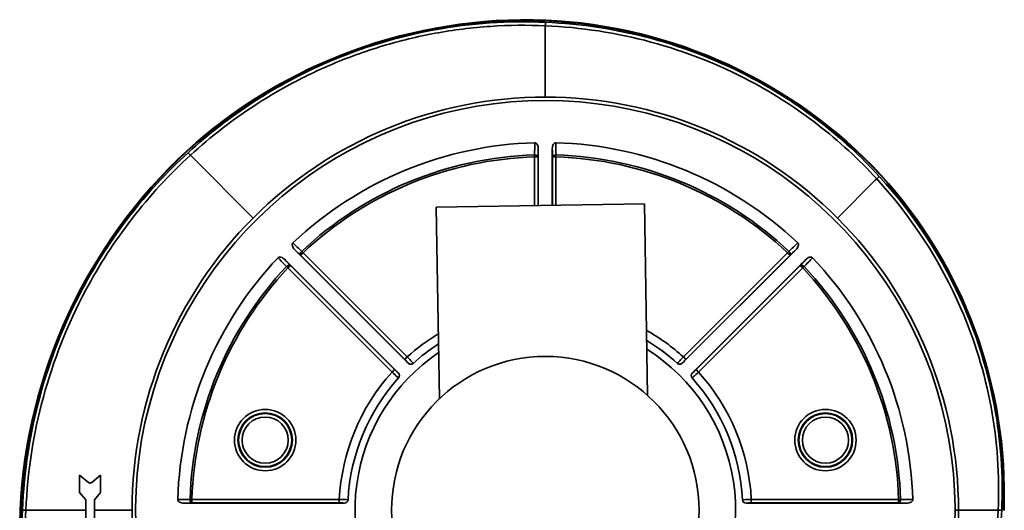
# Model space of a CAD drawing. Header units: millimetres. Extents: x 344 to 916, y 121 to 770.
# Tile 3 of 3: x 344 to 907, y 489 to 770. Entities that reach past the tile are written whole.
import ezdxf

# ---------------------------------------------------------------- set-up
doc = ezdxf.new("R2010")
doc.units = ezdxf.units.MM
doc.header["$LTSCALE"] = 3
doc.layers.add('Krawędzie widoczne(ISO)', color=7, linetype='Continuous', lineweight=35, true_color=0x262659)
doc.layers.add('Widoczne krawędzie styczne(ISO)', color=7, linetype='Continuous', lineweight=35, true_color=0x1a1a3e)

msp = doc.modelspace()

# ---------------------------------------------------------------- linework, layer by layer
at = {"layer": 'Krawędzie widoczne(ISO)'}
for p, q in [((640.6, 695.87), (640.6, 663.42)), ((648.6, 663.54), (648.6, 695.87)), ((582.33, 662.48), (701.28, 664.39)), ((703.04, 554.99), (701.28, 664.39)), ((584.09, 553.07), (582.33, 662.48)), ((584.09, 553.07), (582.33, 662.48)), ((582.33, 662.48), (582.33, 662.48)), ((566.35, 573.37), (501.48, 638.24)), ((787.73, 638.24), (722.86, 573.37)), ((495.82, 632.58), (560.69, 567.71)), ((728.52, 567.71), (793.39, 632.58)), ((383.64, 505.26), (378.6, 509.46)), ((378.6, 509.46), (378.6, 499.46)), ((390.6, 509.46), (385.56, 505.26)), ((390.6, 499.46), (390.6, 509.46)), ((378.6, 499.46), (382.1, 495.26)), ((382.1, 495.26), (382.1, 484.23)), ((387.1, 495.26), (390.6, 499.46)), ((387.1, 484.23), (387.1, 495.26)), ((529.94, 493.46), (438.19, 493.46)), ((851.02, 493.46), (759.27, 493.46))]:
    msp.add_line(p, q, dxfattribs=at)
msp.add_circle((644.6, 489.46), 87.8, dxfattribs=at)
for centre, radius, start, end in [((634.29, 479.64), 290, 87.9374, 132.1618), ((634.29, 479.64), 289.64, 87.9378, 132.1613), ((631.8, 489.75), 279.64, 43.0796, 87.3532), ((631.8, 489.75), 280, 43.0791, 87.3536), ((644.6, 489.46), 234, 299.4361, 240.5639), ((644.6, 489.46), 210, 91.6303, 133.3697), ((644.6, 489.46), 210, 46.6303, 88.3697), ((644.26, 475.23), 300, 133.0076, 177.2569), ((644.26, 475.23), 299.64, 133.0081, 177.2565), ((635.77, 498.73), 270.64, 358.0131, 42.2649), ((635.77, 498.73), 271, 358.0125, 42.2655), ((644.6, 489.46), 210, 136.6303, 178.3697), ((644.6, 489.46), 210, 1.6303, 43.3697), ((644.6, 489.46), 112.83, 47.9947, 59.1037), ((644.6, 489.46), 108.69, 124.102, 220.3592), ((644.6, 489.46), 112.83, 122.738, 132.0053), ((644.6, 489.46), 108.69, 319.6409, 57.7397), ((644.6, 489.46), 112.83, 137.9947, 177.0053), ((644.6, 489.46), 112.83, 2.9947, 42.0053), ((384.6, 506.41), 1.5, 230.1944, 309.8056), ((655.4, 478.1), 311, 177.8843, 222.094), ((655.4, 478.1), 310.64, 177.8847, 222.0935)]:
    msp.add_arc(centre, radius, start, end, dxfattribs=at)
for centre, major_axis, start_param, end_param in [((567.76, 574.78), (0.05, 2), 2.382905, 3.900278), ((721.44, 574.78), (-0.05, 2), 2.382907, 3.900281), ((559.28, 566.3), (-2, -0.05), 2.382907, 3.900281), ((729.93, 566.3), (-2, 0.05), 5.524497, 7.041871), ((529.93, 495.46), (-1.38, 1.45), 2.382905, 3.900278), ((759.27, 495.46), (1.38, 1.45), 2.382907, 3.900281)]:
    msp.add_ellipse(centre, major_axis=major_axis, ratio=0.998843, start_param=start_param, end_param=end_param, dxfattribs=at)
for points, knots in [([(640.6, 695.87), (640.6, 696.32), (640.56, 696.77), (640.38, 697.58), (640.24, 697.99), (639.86, 698.67), (639.66, 698.91), (639.32, 699.17), (639.19, 699.25), (638.91, 699.35), (638.77, 699.38), (638.63, 699.37)], [0, 0, 0, 0, 0.1341523, 0.1341523, 0.2487793, 0.2487793, 0.339235, 0.339235, 0.3880952, 0.3880952, 0.4344629, 0.4344629, 0.4344629, 0.4344629]), ([(650.58, 699.37), (650.44, 699.38), (650.3, 699.35), (650.02, 699.25), (649.89, 699.17), (649.55, 698.91), (649.35, 698.67), (648.97, 697.99), (648.83, 697.58), (648.65, 696.77), (648.6, 696.32), (648.6, 695.87)], [0, 0, 0, 0, 0.042707, 0.042707, 0.0877101, 0.0877101, 0.1710244, 0.1710244, 0.2766008, 0.2766008, 0.400163, 0.400163, 0.400163, 0.400163]), ([(500.4, 642.11), (500.29, 642.02), (500.21, 641.9), (500.09, 641.63), (500.05, 641.49), (500, 641.06), (500.03, 640.75), (500.22, 640.05), (500.39, 639.67), (500.87, 638.92), (501.16, 638.56), (501.48, 638.24)], [0, 0, 0, 0, 0.0427038, 0.0427038, 0.0877033, 0.0877033, 0.1710217, 0.1710217, 0.2649876, 0.2649876, 0.3584297, 0.3584297, 0.3584297, 0.3584297]), ([(787.73, 638.24), (788.05, 638.56), (788.34, 638.92), (788.78, 639.61), (788.98, 640), (789.18, 640.75), (789.21, 641.06), (789.16, 641.49), (789.12, 641.63), (789, 641.9), (788.92, 642.02), (788.81, 642.11)], [0, 0, 0, 0, 0.1341525, 0.1341525, 0.2487645, 0.2487645, 0.3392061, 0.3392061, 0.3880523, 0.3880523, 0.434407, 0.434407, 0.434407, 0.434407]), ([(495.82, 632.58), (495.5, 632.9), (495.15, 633.19), (494.45, 633.63), (494.06, 633.83), (493.31, 634.04), (493, 634.06), (492.57, 634.01), (492.43, 633.97), (492.16, 633.85), (492.05, 633.77), (491.95, 633.66)], [0, 0, 0, 0, 0.1341525, 0.1341525, 0.2487645, 0.2487645, 0.3392061, 0.3392061, 0.3880523, 0.3880523, 0.434407, 0.434407, 0.434407, 0.434407]), ([(797.26, 633.66), (797.16, 633.77), (797.05, 633.85), (796.78, 633.97), (796.64, 634.01), (796.21, 634.06), (795.9, 634.04), (795.19, 633.84), (794.82, 633.67), (794.06, 633.19), (793.7, 632.9), (793.39, 632.58)], [0, 0, 0, 0, 0.0427038, 0.0427038, 0.0877033, 0.0877033, 0.1710217, 0.1710217, 0.2649876, 0.2649876, 0.3584297, 0.3584297, 0.3584297, 0.3584297]), ([(434.69, 495.43), (434.69, 495.29), (434.71, 495.15), (434.81, 494.88), (434.89, 494.75), (435.15, 494.41), (435.39, 494.21), (436.03, 493.84), (436.42, 493.7), (437.29, 493.51), (437.75, 493.46), (438.19, 493.46)], [0, 0, 0, 0, 0.0427052, 0.0427052, 0.0877063, 0.0877063, 0.1710229, 0.1710229, 0.2649882, 0.2649882, 0.3584286, 0.3584286, 0.3584286, 0.3584286]), ([(851.02, 493.46), (851.46, 493.46), (851.92, 493.51), (852.79, 493.7), (853.18, 493.84), (853.82, 494.21), (854.06, 494.41), (854.32, 494.75), (854.4, 494.88), (854.5, 495.15), (854.52, 495.29), (854.52, 495.43)], [0, 0, 0, 0, 0.1341524, 0.1341524, 0.2690606, 0.2690606, 0.3886793, 0.3886793, 0.4532874, 0.4532874, 0.5145998, 0.5145998, 0.5145998, 0.5145998])]:
    msp.add_open_spline(points, degree=3, knots=knots, dxfattribs=at)
at = {"layer": 'Widoczne krawędzie styczne(ISO)'}
for p, q in [((644.71, 769.09), (644.73, 769.45)), ((644.6, 725.46), (644.6, 764.68)), ((439.88, 694.34), (439.63, 694.61)), ((440.54, 693.65), (441.89, 692.18)), ((442.64, 691.42), (441.89, 692.18)), ((638.47, 692.37), (638.5, 691.26)), ((650.71, 691.26), (650.74, 692.37)), ((477.73, 656.33), (442.64, 691.42)), ((638.5, 691.26), (638.5, 663.38)), ((638.5, 691.26), (640.5, 691.26)), ((640.5, 663.41), (640.5, 691.26)), ((648.71, 691.26), (648.71, 663.55)), ((648.71, 691.26), (650.71, 691.26)), ((650.71, 663.58), (650.71, 691.26)), ((836.05, 680.75), (836.32, 681)), ((811.48, 656.33), (833.09, 677.94)), ((833.09, 677.94), (833.89, 678.74)), ((835.36, 680.09), (833.89, 678.74)), ((504.81, 635.06), (506.23, 636.47)), ((506.23, 636.47), (505.47, 637.28)), ((565.72, 576.98), (506.23, 636.47)), ((782.98, 636.47), (723.49, 576.98)), ((783.74, 637.28), (782.98, 636.47)), ((782.98, 636.47), (784.4, 635.06)), ((504.81, 635.06), (564.3, 575.57)), ((724.91, 575.57), (784.4, 635.06)), ((496.78, 628.6), (497.59, 627.84)), ((497.59, 627.84), (499, 629.25)), ((497.59, 627.84), (557.08, 568.35)), ((558.5, 569.76), (499, 629.25)), ((790.2, 629.25), (730.71, 569.76)), ((732.13, 568.35), (791.62, 627.84)), ((790.2, 629.25), (791.62, 627.84)), ((791.62, 627.84), (792.43, 628.6)), ((564.3, 575.57), (565.72, 576.98)), ((724.91, 575.57), (723.49, 576.98)), ((558.5, 569.76), (557.08, 568.35)), ((566.35, 573.38), (566.35, 573.37)), ((569.1, 573.3), (569.1, 573.3)), ((720.11, 573.3), (720.11, 573.3)), ((722.86, 573.37), (722.86, 573.38)), ((730.71, 569.76), (732.13, 568.35)), ((560.69, 567.71), (560.69, 567.71)), ((560.76, 564.96), (560.77, 564.96)), ((728.44, 564.96), (728.45, 564.96)), ((728.52, 567.71), (728.52, 567.71)), ((442.8, 495.56), (441.69, 495.6)), ((526.93, 495.56), (442.8, 495.56)), ((442.8, 493.56), (442.8, 495.56)), ((526.93, 493.56), (526.93, 495.56)), ((531.93, 495.35), (531.93, 495.36)), ((757.28, 495.36), (757.28, 495.35)), ((846.41, 495.56), (762.27, 495.56)), ((762.27, 493.56), (762.27, 495.56)), ((847.52, 495.6), (846.41, 495.56)), ((846.41, 495.56), (846.41, 493.56)), ((344.97, 489.57), (344.61, 489.58)), ((408.6, 489.46), (387.1, 489.46)), ((442.8, 493.56), (526.93, 493.56)), ((529.93, 493.46), (529.94, 493.46)), ((759.27, 493.46), (759.28, 493.46)), ((762.27, 493.56), (846.41, 493.56)), ((880.6, 489.46), (885.88, 489.46)), ((885.88, 489.46), (901.87, 489.46)), ((901.87, 489.46), (903.29, 489.46)), ((905.29, 489.37), (903.29, 489.46))]:
    msp.add_line(p, q, dxfattribs=at)
for centre, radius in [((484.6, 529.46), 17.53), ((804.6, 529.46), 17.53), ((484.6, 529.46), 15.54), ((484.6, 529.46), 15.16), ((484.6, 529.46), 13.17), ((804.6, 529.46), 15.54), ((804.6, 529.46), 15.16), ((804.6, 529.46), 13.17)]:
    msp.add_circle(centre, radius, dxfattribs=at)
for radius, start, end in [(236, 90, 135), (236, 45, 90), (203, 91.7331, 133.2669), (203, 46.7331, 88.2669), (201.89, 91.7331, 133.2669), (201.89, 46.7331, 88.2669), (236, 135, 180), (236, 0, 45), (203, 136.7331, 178.2669), (201.89, 136.7331, 178.2669), (201.89, 1.7331, 43.2669), (203, 1.7331, 43.2669), (117.83, 47.9705, 60.6011), (117.83, 121.2405, 132.0295), (112.83, 47.9976, 59.1056), (112.83, 122.736, 132.0024), (117.83, 137.9705, 177.0295), (117.83, 2.9705, 42.0295), (112.83, 137.9976, 177.0024), (112.83, 2.9976, 42.0024), (236, 180, 225)]:
    msp.add_arc((644.6, 489.46), radius, start, end, dxfattribs=at)
for centre, major_axis, ratio, start_param, end_param in [((638.5, 691.26), (2, -0.05), 0.55415, 0.041938, 1.600462), ((650.71, 691.26), (-2, -0.05), 0.55415, 4.682724, 6.241247), ((506.23, 636.47), (-1.38, -1.45), 0.55415, 4.682724, 6.241247), ((782.98, 636.47), (1.38, -1.45), 0.55415, 0.041938, 1.600462), ((497.59, 627.84), (1.45, 1.38), 0.55415, 0.041938, 1.600462), ((791.62, 627.84), (-1.45, 1.38), 0.55415, 4.682724, 6.241247), ((564.23, 575.5), (-2.12, 2.12), 0.034873, 3.174666, 4.710556), ((724.98, 575.5), (2.12, 2.12), 0.034873, 1.572629, 3.108519), ((558.57, 569.84), (-2.12, 2.12), 0.034873, 1.572629, 3.108519), ((567.76, 574.79), (2, -0.05), 0.998843, 3.953727, 5.471051), ((721.44, 574.79), (-2, -0.05), 0.998843, 0.812135, 2.329458), ((730.64, 569.84), (2.12, 2.12), 0.034873, 3.174666, 4.710556), ((559.27, 566.3), (0.05, -2), 0.998843, 0.812135, 2.329458), ((729.94, 566.3), (-0.05, -2), 0.998843, 3.953727, 5.471051), ((442.8, 495.56), (0.05, -2), 0.55415, 4.682724, 6.241247), ((529.93, 495.46), (1.45, 1.38), 0.998843, 3.953727, 5.471051), ((759.28, 495.46), (-1.45, 1.38), 0.998843, 0.812135, 2.329458), ((846.41, 495.56), (-0.05, -2), 0.55415, 0.041938, 1.600462), ((526.93, 493.46), (-3, 0), 0.034873, 3.174666, 4.710556), ((762.28, 493.46), (3, 0), 0.034873, 1.572629, 3.108519), ((880.6, 489.46), (-2, 0), 0.000083, 4.712389, 6.283185)]:
    msp.add_ellipse(centre, major_axis=major_axis, ratio=ratio, start_param=start_param, end_param=end_param, dxfattribs=at)
for points, knots in [([(644.69, 768.14), (623.48, 769.12), (580.81, 766.19), (524.57, 749.1), (477.58, 723.96), (452.29, 704.4), (440.54, 693.65)], [0.000459, 0.000459, 0.000459, 0.000459, 6.372167, 12.744333, 17.523458, 22.302583, 22.302583, 22.302583, 22.302583]), ([(441.89, 692.18), (453.56, 702.86), (466.12, 712.56), (479.4, 721.16), (484.04, 724.17), (488.78, 727.05), (493.6, 729.78), (502.54, 734.86), (511.76, 739.44), (521.2, 743.52), (531.18, 747.82), (541.4, 751.54), (551.8, 754.66), (561.6, 757.6), (571.56, 760), (581.62, 761.85), (592.14, 763.78), (602.78, 765.12), (613.47, 765.83), (623.83, 766.52), (634.23, 766.62), (644.6, 766.15)], [-22.302583, -22.302583, -22.302583, -22.302583, -17.523458, -17.523458, -17.523458, -15.850299, -15.850299, -15.850299, -12.744333, -12.744333, -12.744333, -9.462144, -9.462144, -9.462144, -6.372167, -6.372167, -6.372167, -3.138019, -3.138019, -3.138019, 0, 0, 0, 0]), ([(644.6, 766.15), (644.6, 766.17), (644.62, 766.46), (644.64, 766.92), (644.65, 767.26), (644.67, 767.7), (644.69, 768.14)], [0, 0, 0, 0, 0.571429, 0.571429, 0.571429, 1, 1, 1, 1]), ([(644.6, 766.15), (664.97, 765.3), (705.51, 759.1), (757.98, 738.43), (800.95, 710.74), (823.56, 690), (833.89, 678.74)], [-21.552795, -21.552795, -21.552795, -21.552795, -15.394951, -9.23697, -4.618485, 0, 0, 0, 0]), ([(644.6, 764.68), (644.6, 764.7), (644.6, 764.72), (644.6, 764.73), (644.6, 764.78), (644.6, 764.83), (644.6, 764.89), (644.6, 765.3), (644.6, 765.73), (644.6, 766.15)], [0.4935452, 0.4935452, 0.4935452, 0.4935452, 0.5013275, 0.5013275, 0.5013275, 0.5468959, 0.5468959, 0.5468959, 0.9101414, 0.9101414, 0.9101414, 0.9101414]), ([(835.36, 680.09), (824.95, 691.43), (802.18, 712.33), (758.88, 740.22), (706.03, 761.04), (665.2, 767.29), (644.69, 768.14)], [0, 0, 0, 0, 4.618485, 9.23697, 15.394951, 21.552336, 21.552336, 21.552336, 21.552336]), ([(440.54, 693.65), (428.37, 682.52), (405.95, 658.16), (376, 611.83), (353.62, 555.24), (346.86, 511.51), (345.92, 489.55)], [0, 0, 0, 0, 4.947273, 9.894547, 16.490912, 23.086721, 23.086721, 23.086721, 23.086721]), ([(347.92, 489.46), (348.85, 511.28), (355.57, 554.71), (377.79, 610.92), (407.54, 656.93), (429.8, 681.12), (441.89, 692.18)], [-23.087149, -23.087149, -23.087149, -23.087149, -16.490912, -9.894547, -4.947273, 0, 0, 0, 0]), ([(833.89, 678.74), (853.88, 656.96), (881.12, 615.09), (901.38, 548.7), (904.16, 509.14), (903.29, 489.46)], [-20.846583, -20.846583, -20.846583, -20.846583, -11.912333, -5.956167, 0, 0, 0, 0]), ([(905.29, 489.37), (906.17, 509.2), (903.37, 549.07), (882.95, 615.96), (855.5, 658.15), (835.36, 680.09)], [0, 0, 0, 0, 5.956167, 11.912333, 20.846583, 20.846583, 20.846583, 20.846583]), ([(569.1, 573.3), (569.09, 573.35), (568.82, 573.66), (568.35, 574.18), (567.72, 574.87), (566.73, 575.93), (565.72, 576.98)], [0, 0, 0, 0, 0.1975419, 0.1975419, 0.1975419, 0.460931, 0.460931, 0.460931, 0.460931]), ([(723.49, 576.98), (722.73, 576.19), (721.98, 575.39), (721.39, 574.76), (720.61, 573.91), (720.12, 573.36), (720.11, 573.3)], [0, 0, 0, 0, 0.1975419, 0.1975419, 0.1975419, 0.460931, 0.460931, 0.460931, 0.460931]), ([(557.08, 568.35), (558.14, 567.33), (559.19, 566.34), (559.88, 565.71), (560.4, 565.24), (560.71, 564.97), (560.76, 564.96)], [0, 0, 0, 0, 0.2633891, 0.2633891, 0.2633891, 0.460931, 0.460931, 0.460931, 0.460931]), ([(728.45, 564.96), (728.49, 564.97), (728.81, 565.24), (729.33, 565.71), (730.01, 566.34), (731.07, 567.33), (732.13, 568.35)], [0, 0, 0, 0, 0.1975419, 0.1975419, 0.1975419, 0.460931, 0.460931, 0.460931, 0.460931]), ([(531.93, 495.36), (531.89, 495.38), (531.48, 495.41), (530.78, 495.44), (529.85, 495.49), (528.4, 495.53), (526.93, 495.56)], [0, 0, 0, 0, 0.1975418, 0.1975418, 0.1975418, 0.460931, 0.460931, 0.460931, 0.460931]), ([(762.27, 495.56), (761.18, 495.54), (760.08, 495.51), (759.22, 495.48), (758.06, 495.43), (757.33, 495.39), (757.28, 495.36)], [0, 0, 0, 0, 0.1975419, 0.1975419, 0.1975419, 0.460931, 0.460931, 0.460931, 0.460931]), ([(345.92, 489.55), (345.11, 472.49), (346.44, 438.22), (358.3, 382.32), (383.22, 324.41), (410.2, 287.36), (425.56, 270.54)], [0.000428, 0.000428, 0.000428, 0.000428, 5.124746, 10.249491, 17.082485, 23.91548, 23.91548, 23.91548, 23.91548]), ([(347.92, 489.46), (347.9, 489.46), (347.6, 489.47), (347.14, 489.49), (346.8, 489.51), (346.36, 489.53), (345.92, 489.55)], [0, 0, 0, 0, 0.571429, 0.571429, 0.571429, 1, 1, 1, 1]), ([(427.04, 271.89), (411.78, 288.6), (384.97, 325.41), (360.22, 382.93), (348.44, 438.47), (347.12, 472.51), (347.92, 489.46)], [-23.91548, -23.91548, -23.91548, -23.91548, -17.082485, -10.249491, -5.124746, 0, 0, 0, 0]), ([(349.44, 489.46), (349.38, 489.46), (349.35, 489.46), (349.33, 489.46), (349.28, 489.46), (349.24, 489.46), (349.19, 489.46), (348.77, 489.46), (348.34, 489.46), (347.92, 489.46)], [0.573237, 0.573237, 0.573237, 0.573237, 0.5848272, 0.5848272, 0.5848272, 0.6198417, 0.6198417, 0.6198417, 0.9251877, 0.9251877, 0.9251877, 0.9251877]), ([(382.1, 489.46), (378.77, 489.46), (375.44, 489.46), (372.1, 489.46), (369.84, 489.46), (367.59, 489.46), (365.33, 489.46), (363.24, 489.46), (361.16, 489.46), (359.23, 489.46), (358.07, 489.46), (356.96, 489.46), (355.95, 489.46), (354.49, 489.46), (353.22, 489.46), (352.19, 489.46), (351.31, 489.46), (350.61, 489.46), (350.13, 489.46), (349.8, 489.46), (349.57, 489.46), (349.44, 489.46)], [0.2386133, 0.2386133, 0.2386133, 0.2386133, 0.3223509, 0.3223509, 0.3223509, 0.3790807, 0.3790807, 0.3790807, 0.4314496, 0.4314496, 0.4314496, 0.4629989, 0.4629989, 0.4629989, 0.5081403, 0.5081403, 0.5081403, 0.5469023, 0.5469023, 0.5469023, 0.573237, 0.573237, 0.573237, 0.573237]), ([(880.6, 489.46), (880.6, 480.69), (879.13, 454.24), (871.13, 419.37), (857.66, 386.95), (844.81, 363.69), (829.39, 342), (817.61, 328.85), (811.4, 322.66)], [0, 0, 0, 0, 2.630927, 7.89278, 10.523706, 13.154633, 15.785559, 18.416486, 18.416486, 18.416486, 18.416486]), ([(903.29, 489.46), (902.44, 470.2), (899.42, 451.04), (894.3, 432.47), (892.12, 424.55), (889.55, 416.74), (886.62, 409.08), (882.73, 398.93), (878.19, 389.02), (873.04, 379.45), (868.55, 371.11), (863.59, 363.03), (858.2, 355.25), (858.04, 355.03), (857.89, 354.8), (857.74, 354.58)], [-14.540219, -14.540219, -14.540219, -14.540219, -8.713582, -8.713582, -8.713582, -6.231523, -6.231523, -6.231523, -2.94444, -2.94444, -2.94444, -0.081599, -0.081599, -0.081599, 0, 0, 0, 0]), ([(859.38, 353.44), (871.27, 370.47), (894.13, 413.62), (904.06, 461.7), (905.29, 489.37)], [0, 0, 0, 0, 6.231523, 14.540219, 14.540219, 14.540219, 14.540219])]:
    msp.add_open_spline(points, degree=3, knots=knots, dxfattribs=at)
for points in [[(638.63, 699.37), (638.58, 697.04), (638.52, 694.7), (638.47, 692.37)], [(650.74, 692.37), (650.69, 694.7), (650.63, 697.04), (650.58, 699.37)], [(640.5, 691.26), (640.53, 692.8), (640.57, 694.33), (640.6, 695.87)], [(648.6, 695.87), (648.64, 694.33), (648.68, 692.8), (648.71, 691.26)], [(505.47, 637.28), (503.78, 638.89), (502.09, 640.5), (500.4, 642.11)], [(788.81, 642.11), (787.12, 640.5), (785.43, 638.89), (783.74, 637.28)], [(501.48, 638.24), (502.59, 637.18), (503.7, 636.12), (504.81, 635.06)], [(784.4, 635.06), (785.51, 636.12), (786.62, 637.18), (787.73, 638.24)], [(491.95, 633.66), (493.56, 631.98), (495.17, 630.29), (496.78, 628.6)], [(499, 629.25), (497.94, 630.36), (496.88, 631.47), (495.82, 632.58)], [(793.39, 632.58), (792.33, 631.47), (791.27, 630.36), (790.2, 629.25)], [(792.43, 628.6), (794.04, 630.29), (795.65, 631.98), (797.26, 633.66)], [(441.69, 495.6), (439.36, 495.54), (437.02, 495.49), (434.69, 495.43)], [(854.52, 495.43), (852.19, 495.49), (849.85, 495.54), (847.52, 495.6)], [(438.19, 493.46), (439.73, 493.49), (441.27, 493.53), (442.8, 493.56)], [(846.41, 493.56), (847.94, 493.53), (849.48, 493.49), (851.02, 493.46)]]:
    msp.add_open_spline(points, degree=3, dxfattribs=at)

doc.saveas('drawing.dxf')
